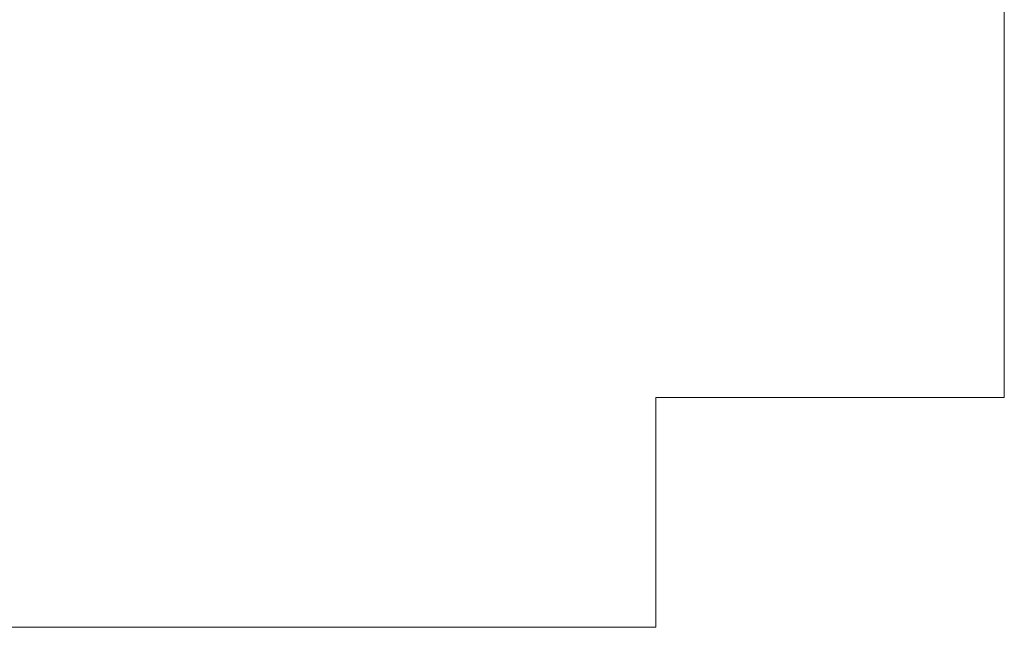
# Model space of a CAD drawing. Extents: x -2227 to -297, y 1392 to 1850.
# Tile 5 of 8: x -709 to -535, y 1392 to 1500. Entities that reach past the tile are written whole.
import ezdxf
from ezdxf.enums import TextEntityAlignment as Align

# ---------------------------------------------------------------- set-up
doc = ezdxf.new("R2010")
doc.units = 0
doc.header["$MEASUREMENT"] = 0
doc.layers.add('B_ANNO_NOPLOT', color=47, linetype='Continuous', lineweight=18, plot=False)
doc.layers.add('B_ANNO_TEXT', color=7, linetype='Continuous', lineweight=18)
doc.styles.add('Annotative', font='calibri.ttf', dxfattribs={"height": 0.0625})

# ---------------------------------------------------------------- blocks, each defined once
blk = doc.blocks.new('*U48')
at = {"layer": 'B_ANNO_NOPLOT', "flags": 128}
blk.add_lwpolyline([(0, 0), (0, 252), (323.93, 252), (323.93, 238.86), (378, 238.86), (378, 40.5), (316.57, 40.5), (316.57, 0)], close=True, dxfattribs=at)
at = {"layer": 'B_ANNO_TEXT', "style": 'Annotative'}
for tag, p in [('BQ7', (316.23, 210.85)), ('BQ8', (323.98, 210.84)), ('BL2', (334.56, 210.84))]:
    blk.add_attdef(tag, text='', height=1.5, dxfattribs=at).set_placement(p, align=Align.CENTER)
blk = doc.blocks.new('*U1457')
at = {"layer": 'B_ANNO_NOPLOT', "flags": 128}
blk.add_lwpolyline([(0, 0), (-0.0000001, 252.00000008), (323.92766256, 252.00000013), (323.92766256, 238.85516121), (377.9999999, 238.85516124), (377.99999998, 40.4996053), (316.57075279, 40.49960529), (316.57075281, 0.00000012)], close=True, dxfattribs=at)

msp = doc.modelspace()

# ---------------------------------------------------------------- block references
msp.add_blockref('*U48', (-913.33, 1392.48))

# ---------------------------------------------------------------- next in the draw order: block references
msp.add_blockref('*U1457', (-913.33, 1392.48))

doc.saveas('drawing.dxf')
